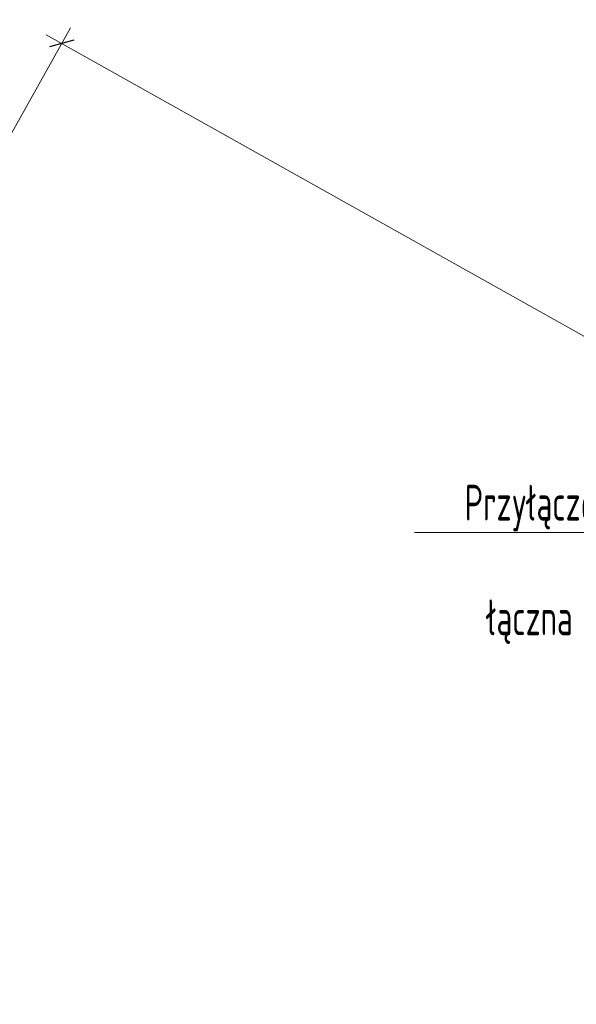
# Model space of a CAD drawing. Header units: metres. Extents: x 7506071 to 7508568, y 5798919 to 5800648.
# Tile 85 of 96: x 7507443 to 7507459, y 5799584 to 5799611. Entities that reach past the tile are written whole.
import ezdxf
from ezdxf import colors
from ezdxf.entities.mleader import LeaderData, LeaderLine
from ezdxf.math import Vec2, Vec3

# ---------------------------------------------------------------- set-up
doc = ezdxf.new("R2010")
doc.units = ezdxf.units.M
doc.layers.get('0').update_dxf_attribs({"color": 250, "lineweight": 9})
doc.layers.get('Defpoints').update_dxf_attribs({"color": 254, "lineweight": 0})
doc.layers.add('IS-W-przylacze-opis', color=168, linetype='Continuous', lineweight=30)
doc.styles.add('IS-0.6', font='simplex.shx', dxfattribs={"width": 0.6})
doc.dimstyles.new('IS-0.6', dxfattribs={"dimscale": 0.05, "dimtxt": 20, "dimasz": 10, "dimexe": 10, "dimexo": 10, "dimgap": 2, "dimtad": 1, "dimdec": 1, "dimzin": 1, "dimtxsty": 'IS-0.6', "dimblk": 'OBLIQUE', "dimcen": 10, "dimdle": 10, "dimadec": 0, "dimazin": 0, "dimtfac": 1, "dimtdec": 1, "dimtmove": 0, "dimatfit": 3, "dimfxl": 1, "dimlwd": 9, "dimlwe": 9, "dimarcsym": 0})

# ---------------------------------------------------------------- blocks, each defined once
blk = doc.blocks.new('_None')
blk = doc.blocks.new('_OBLIQUE')
at = {"color": 0, "linetype": 'ByBlock'}
blk.add_line((-0.5, -0.5), (0.5, 0.5), dxfattribs=at)
blk = doc.blocks.new('*D75')
at = {"layer": 'Defpoints', "color": 0, "transparency": 16777216}
for p in [(7507444.386398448, 5799610.671423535), (7507440.861, 5799604.381999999), (7507471.637441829, 5799587.130940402)]:
    blk.add_point(p, dxfattribs=at)
at = {"layer": 'IS-W-przylacze-opis', "color": 0, "lineweight": 9, "transparency": 16777216}
for p, q in [((7507441.105477, 5799604.818154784), (7507444.630875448, 5799611.107578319)), ((7507475.59899506, 5799593.175886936), (7507443.950243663, 5799610.915900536)), ((7507471.881918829, 5799587.567095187), (7507475.407317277, 5799593.856518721))]:
    blk.add_line(p, q, dxfattribs=at)
at = {"layer": 'IS-W-przylacze-opis', "color": 0, "lineweight": 9, "transparency": 16777216, "xscale": 0.5, "yscale": 0.5, "zscale": 0.5}
for p, rotation in [((7507444.386398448, 5799610.671423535), 150.7281457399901), ((7507475.162840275, 5799593.420363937), 330.7281457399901)]:
    blk.add_blockref('_OBLIQUE', p, dxfattribs=dict(at, rotation=rotation))
at = {"layer": 'IS-W-przylacze-opis', "color": 0, "transparency": 16777216, "insert": (7507460.114558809, 5799602.65235658), "char_height": 1, "attachment_point": 5, "rotation": 330.72814573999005, "style": 'IS-0.6'}
blk.add_mtext('35,3', dxfattribs=at)

msp = doc.modelspace()

# ---------------------------------------------------------------- dimensions: what is measured, and where the dimension line sits
at = {"layer": 'IS-W-przylacze-opis'}
dim = msp.add_aligned_dim(p1=(7507471.637441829, 5799587.130940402), p2=(7507440.861, 5799604.382), distance=-7.210082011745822, dimstyle='IS-0.6', dxfattribs=at)
dim.commit()
dim.dimension.update_dxf_attribs({"geometry": '*D75', "text_midpoint": (7507460.114558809, 5799602.65235658)})

# ---------------------------------------------------------------- leaders
ml = msp.add_multileader_mtext('Standard', dxfattribs=at)
ml.set_content('Przyłącze wodociągowe \\PDe63PE \\Płączna długość 39.1m', color=256, style='IS-0.6')
ml.set_leader_properties(linetype='Continuous', lineweight=9)
ml.set_arrow_properties(name='NONE')
ml.build(insert=Vec2(0, 0))
ml.multileader.update_dxf_attribs({"has_dogleg": 0, "text_left_attachment_type": 6, "text_right_attachment_type": 6, "dogleg_length": 0, "arrow_head_size": 0.25})
ctx = ml.context
ctx.base_point, ctx.char_height, ctx.arrow_head_size, ctx.landing_gap_size, ctx.plane_origin = Vec3(7507454.23618333, 5799597.012470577), 1, 0.25, 0.25, Vec3(7507359.848244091, 5799613.116953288)
ctx.left_attachment, ctx.right_attachment, ctx.text_align_type = 6, 6, 2
notes = []
notes.append((ctx, [(1, (1, 1, 0), (7507465.193326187, 5799597.012470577), (-1, 0), 0, [(0, [(7507467.665763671, 5799579.660077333)], 0, [])])]))
ctx.mtext.insert, ctx.mtext.alignment, ctx.mtext.line_spacing_factor, ctx.mtext.line_spacing_style, ctx.mtext.flow_direction = Vec3(7507464.943326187, 5799598.34580391), 3, 0.96, 2, 5
for ctx, leaders in notes:
    for number, flags, end, landing, length, lines in leaders:
        leader = LeaderData()
        leader.index, (leader.has_last_leader_line, leader.has_dogleg_vector, leader.attachment_direction) = number, flags
        leader.last_leader_point, leader.dogleg_vector, leader.dogleg_length = Vec3(end), Vec3(landing), length
        for number, points, colour, breaks in lines:
            line = LeaderLine()
            line.index, line.vertices, line.color, line.breaks = number, Vec3.list(points), colors.encode_raw_color(colour), breaks
            leader.lines.append(line)
        ctx.leaders.append(leader)

doc.saveas('drawing.dxf')
